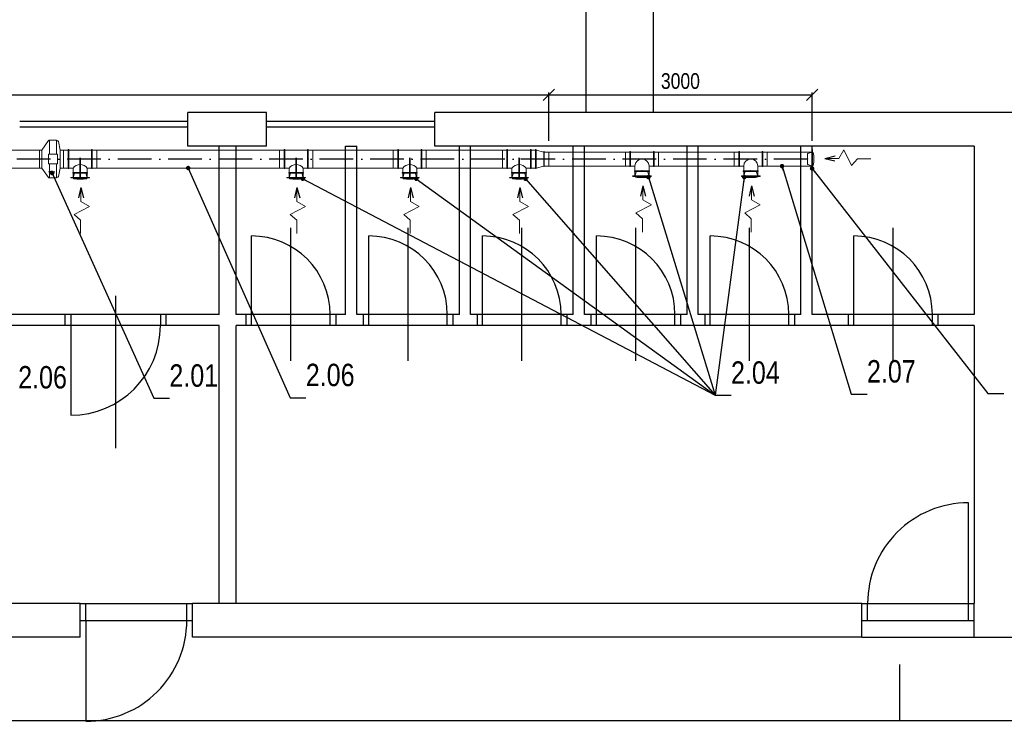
# Model space of a CAD drawing. Header units: millimetres. Extents: x 6491141 to 6692158, y 1846388 to 1929513.
# Tile 216 of 245: x 6637059 to 6645839, y 1894628 to 1900887. Entities that reach past the tile are written whole.
import ezdxf

# ---------------------------------------------------------------- set-up
doc = ezdxf.new("R2010")
doc.units = ezdxf.units.MM
doc.linetypes.add('ACAD_ISO10W100', pattern=[18, 12, -3, 0, -3])
for name, color, linetype, lineweight in [('Koty VzT', 7, 'Continuous', 15), ('VZT', 130, 'Continuous', 18), ('VzT odtah', 3, 'Continuous', 18)]:
    doc.layers.add(name, color=color, linetype=linetype, lineweight=lineweight)
for name, color, linetype in [('Osy VzT', 253, 'ACAD_ISO10W100'), ('Pozice', 6, 'Continuous'), ('Stavba', 152, 'Continuous'), ('VzT šipky', 7, 'Continuous')]:
    doc.layers.add(name, color=color, linetype=linetype)
doc.styles.add('romans', font='arial.ttf', dxfattribs={"width": 0.8, "height": 140})
doc.dimstyles.new('koty50', dxfattribs={"dimtxt": 100, "dimasz": 100, "dimexe": 20, "dimexo": 100, "dimgap": 50, "dimtad": 3, "dimdec": 0, "dimtxsty": 'romans', "dimblk": 'OBLIQUE', "dimcen": -3, "dimclrd": 7, "dimclre": 7, "dimclrt": 7, "dimadec": 0, "dimazin": 0, "dimtfac": 1, "dimtdec": 0, "dimtmove": 0, "dimatfit": 3, "dimldrblk": 'OPEN30', "dimfxl": 1, "dimarcsym": 0})
doc.dimstyles.new('pozice50', dxfattribs={"dimtxt": 200, "dimasz": 40, "dimexe": 20, "dimexo": 100, "dimgap": 100, "dimtad": 3, "dimjust": 3, "dimdec": 0, "dimtxsty": 'romans', "dimblk": 'OBLIQUE', "dimcen": -3, "dimclrd": 7, "dimclre": 7, "dimclrt": 6, "dimadec": 0, "dimazin": 0, "dimtfac": 1, "dimtdec": 0, "dimtmove": 0, "dimatfit": 3, "dimldrblk": 'DOT', "dimfxl": 1, "dimarcsym": 0})

# ---------------------------------------------------------------- blocks, each defined once
blk = doc.blocks.new('_Oblique')
at = {"color": 0, "lineweight": -2}
blk.add_line((-0.5, -0.5), (0.5, 0.5), dxfattribs=at)
blk = doc.blocks.new('*D30')
at = {"layer": 'DEFPOINTS', "color": 0, "transparency": 16777216}
for p in [(6641777, 1900217.2), (6630659.5, 1899723.8), (6641777, 1899706.3)]:
    blk.add_point(p, dxfattribs=at)
at = {"layer": 'Koty VzT', "color": 7, "lineweight": -2, "transparency": 16777216}
for p, q in [((6630659.5, 1899823.8), (6630659.5, 1900237.2)), ((6641777, 1899806.3), (6641777, 1900237.2)), ((6630659.5, 1900217.2), (6641777, 1900217.2))]:
    blk.add_line(p, q, dxfattribs=at)
at = {"layer": 'Koty VzT', "color": 7, "lineweight": -2, "transparency": 16777216, "xscale": 100, "yscale": 100, "zscale": 100, "rotation": 180}
blk.add_blockref('_Oblique', (6630659.5, 1900217.2), dxfattribs=at)
at = {"layer": 'Koty VzT', "color": 7, "lineweight": -2, "transparency": 16777216, "xscale": 100, "yscale": 100, "zscale": 100}
blk.add_blockref('_Oblique', (6641777, 1900217.2), dxfattribs=at)
at = {"layer": 'Koty VzT', "color": 7, "transparency": 16777216, "insert": (6636218.2, 1900338.7), "char_height": 140, "attachment_point": 5, "style": 'romans'}
blk.add_mtext('12000', dxfattribs=at)
blk = doc.blocks.new('_Open30')
at = {"color": 0, "linetype": 'ByBlock', "lineweight": -2}
for p, q in [((-1, 0.268), (0, 0)), ((0, 0), (-1, -0.268)), ((0, 0), (-1, 0))]:
    blk.add_line(p, q, dxfattribs=at)
blk = doc.blocks.new('*D31')
at = {"layer": 'DEFPOINTS', "color": 0, "transparency": 16777216}
for p in [(6644124.5, 1900217.2), (6641777, 1899706.3), (6644124.5, 1899706.3)]:
    blk.add_point(p, dxfattribs=at)
at = {"layer": 'Koty VzT', "color": 7, "lineweight": -2, "transparency": 16777216}
for p, q in [((6641777, 1899806.3), (6641777, 1900237.2)), ((6644124.5, 1899806.3), (6644124.5, 1900237.2)), ((6641777, 1900217.2), (6644124.5, 1900217.2))]:
    blk.add_line(p, q, dxfattribs=at)
at = {"layer": 'Koty VzT', "color": 7, "lineweight": -2, "transparency": 16777216, "xscale": 100, "yscale": 100, "zscale": 100, "rotation": 180}
blk.add_blockref('_Oblique', (6641777, 1900217.2), dxfattribs=at)
at = {"layer": 'Koty VzT', "color": 7, "lineweight": -2, "transparency": 16777216, "xscale": 100, "yscale": 100, "zscale": 100}
blk.add_blockref('_Oblique', (6644124.5, 1900217.2), dxfattribs=at)
at = {"layer": 'Koty VzT', "color": 7, "transparency": 16777216, "insert": (6642950.7, 1900338.8), "char_height": 140, "attachment_point": 5, "style": 'romans'}
blk.add_mtext('3000', dxfattribs=at)
blk = doc.blocks.new('_Dot')
at = {"color": 0, "linetype": 'ByBlock', "lineweight": -2}
blk.add_line((-0.5, 0), (-1, 0), dxfattribs=at)
at = {"color": 0, "linetype": 'ByBlock', "const_width": 0.5}
blk.add_lwpolyline([(-0.25, 0, 1), (0.25, 0, 1)], format="xyb", close=True, dxfattribs=at)

msp = doc.modelspace()

# ---------------------------------------------------------------- linework, layer by layer
msp.add_line((6644908.1, 1894633.7), (6644908.1, 1895133.7))
msp.add_lwpolyline([(6629158.1, 1916908.7), (6629158.1, 1894633.7), (6692158.1, 1894633.7), (6692158.1, 1916908.7)], close=True)
at = {"layer": 'Osy VzT', "ltscale": 25}
for p, q in [((6644084.8, 1899643.8), (6630659.5, 1899643.8)), ((6637598.7, 1899469), (6637598.7, 1899655.8)), ((6637598.7, 1899655.8), (6637598.7, 1899469)), ((6639524.8, 1899469), (6639524.8, 1899655.8)), ((6639524.8, 1899655.8), (6639524.8, 1899469)), ((6640537.6, 1899469), (6640537.6, 1899655.8)), ((6640537.6, 1899655.8), (6640537.6, 1899469)), ((6641511.5, 1899469), (6641511.5, 1899655.8)), ((6641511.5, 1899655.8), (6641511.5, 1899469))]:
    msp.add_line(p, q, dxfattribs=at)
at = {"layer": 'Stavba'}
for p, q in [((6642109.5, 1900057.8), (6642109.5, 1910677.8)), ((6642709.5, 1900057.8), (6642709.5, 1909977.8)), ((6639259.5, 1900057.8), (6638559.5, 1900057.8)), ((6638559.5, 1899757.8), (6638559.5, 1900057.8)), ((6639259.5, 1899757.8), (6639259.5, 1900057.8)), ((6646019.5, 1900057.8), (6640759.5, 1900057.8)), ((6640759.5, 1899757.8), (6640759.5, 1900057.8)), ((6638559.5, 1899977.8), (6637059.5, 1899977.8)), ((6640759.5, 1899977.8), (6639259.5, 1899977.8)), ((6638559.5, 1899927.8), (6637059.5, 1899927.8)), ((6640759.5, 1899927.8), (6639259.5, 1899927.8)), ((6639259.5, 1899757.8), (6638559.5, 1899757.8)), ((6638839.5, 1898257.8), (6638839.5, 1899757.8)), ((6638989.5, 1898257.8), (6638989.5, 1899757.8)), ((6639964.5, 1898257.8), (6639964.5, 1899757.8)), ((6639964.5, 1899757.8), (6640064.5, 1899757.8)), ((6640064.5, 1898257.8), (6640064.5, 1899757.8)), ((6645569.5, 1899757.8), (6640759.5, 1899757.8)), ((6640979.5, 1898257.8), (6640979.5, 1899757.8)), ((6641079.5, 1898257.8), (6641079.5, 1899757.8)), ((6641994.5, 1898257.8), (6641994.5, 1899757.8)), ((6642094.5, 1898257.8), (6642094.5, 1899757.8)), ((6643009.5, 1898257.8), (6643009.5, 1899757.8)), ((6643109.5, 1898257.8), (6643109.5, 1899757.8)), ((6644024.5, 1898257.8), (6644024.5, 1899757.8)), ((6644124.5, 1898257.8), (6644124.5, 1899757.8)), ((6645569.5, 1899757.8), (6645569.5, 1898257.8)), ((6639477, 1897844.6), (6639477, 1899029.4)), ((6640522, 1897844.6), (6640522, 1899029.4)), ((6641537, 1897844.6), (6641537, 1899029.4)), ((6642552, 1897844.6), (6642552, 1899029.4)), ((6643567, 1897844.6), (6643567, 1899029.4)), ((6644847, 1897844.6), (6644847, 1899029.4)), ((6639127, 1898257.8), (6639127, 1898957.8)), ((6640172, 1898257.8), (6640172, 1898957.8)), ((6641187, 1898257.8), (6641187, 1898957.8)), ((6642202, 1898257.8), (6642202, 1898957.8)), ((6643217, 1898257.8), (6643217, 1898957.8)), ((6644497, 1898257.8), (6644497, 1898957.8)), ((6637914.5, 1898422.7), (6637914.5, 1897065.8)), ((6637464.5, 1898257.8), (6636989.5, 1898257.8)), ((6637464.5, 1898157.8), (6637464.5, 1898257.8)), ((6638364.5, 1898257.8), (6637464.5, 1898257.8)), ((6637514.5, 1898257.8), (6637514.5, 1898157.8)), ((6638314.5, 1898257.8), (6638314.5, 1898157.8)), ((6638839.5, 1898257.8), (6638364.5, 1898257.8)), ((6638364.5, 1898157.8), (6638364.5, 1898257.8)), ((6639077, 1898257.8), (6638989.5, 1898257.8)), ((6639877, 1898257.8), (6639077, 1898257.8)), ((6639077, 1898257.8), (6639077, 1898157.8)), ((6639127, 1898157.8), (6639127, 1898257.8)), ((6639827, 1898157.8), (6639827, 1898257.8)), ((6639964.5, 1898257.8), (6639877, 1898257.8)), ((6639877, 1898257.8), (6639877, 1898157.8)), ((6640122, 1898257.8), (6640064.5, 1898257.8)), ((6640922, 1898257.8), (6640122, 1898257.8)), ((6640122, 1898257.8), (6640122, 1898157.8)), ((6640172, 1898157.8), (6640172, 1898257.8)), ((6640872, 1898157.8), (6640872, 1898257.8)), ((6640979.5, 1898257.8), (6640922, 1898257.8)), ((6640922, 1898257.8), (6640922, 1898157.8)), ((6641137, 1898257.8), (6641079.5, 1898257.8)), ((6641937, 1898257.8), (6641137, 1898257.8)), ((6641137, 1898257.8), (6641137, 1898157.8)), ((6641187, 1898157.8), (6641187, 1898257.8)), ((6641887, 1898157.8), (6641887, 1898257.8)), ((6641994.5, 1898257.8), (6641937, 1898257.8)), ((6641937, 1898257.8), (6641937, 1898157.8)), ((6642152, 1898257.8), (6642094.5, 1898257.8)), ((6642952, 1898257.8), (6642152, 1898257.8)), ((6642152, 1898257.8), (6642152, 1898157.8)), ((6642202, 1898157.8), (6642202, 1898257.8)), ((6642902, 1898157.8), (6642902, 1898257.8)), ((6643009.5, 1898257.8), (6642952, 1898257.8)), ((6642952, 1898257.8), (6642952, 1898157.8)), ((6643167, 1898257.8), (6643109.5, 1898257.8)), ((6643967, 1898257.8), (6643167, 1898257.8)), ((6643167, 1898257.8), (6643167, 1898157.8)), ((6643217, 1898157.8), (6643217, 1898257.8)), ((6643917, 1898157.8), (6643917, 1898257.8)), ((6644024.5, 1898257.8), (6643967, 1898257.8)), ((6643967, 1898257.8), (6643967, 1898157.8)), ((6644447, 1898257.8), (6644124.5, 1898257.8)), ((6645247, 1898257.8), (6644447, 1898257.8)), ((6644447, 1898257.8), (6644447, 1898157.8)), ((6644497, 1898157.8), (6644497, 1898257.8)), ((6645197, 1898157.8), (6645197, 1898257.8)), ((6645569.5, 1898257.8), (6645247, 1898257.8)), ((6645247, 1898257.8), (6645247, 1898157.8)), ((6637464.5, 1898157.8), (6636989.5, 1898157.8)), ((6638364.5, 1898157.8), (6637464.5, 1898157.8)), ((6637514.5, 1898157.8), (6637514.5, 1897357.8)), ((6638839.5, 1898157.8), (6638364.5, 1898157.8)), ((6638839.5, 1895677.8), (6638839.5, 1898157.8)), ((6639077, 1898157.8), (6638989.5, 1898157.8)), ((6638989.5, 1895677.8), (6638989.5, 1898157.8)), ((6639877, 1898157.8), (6639077, 1898157.8)), ((6640122, 1898157.8), (6639877, 1898157.8)), ((6640922, 1898157.8), (6640122, 1898157.8)), ((6641137, 1898157.8), (6640922, 1898157.8)), ((6641937, 1898157.8), (6641137, 1898157.8)), ((6642152, 1898157.8), (6641937, 1898157.8)), ((6642952, 1898157.8), (6642152, 1898157.8)), ((6643167, 1898157.8), (6642952, 1898157.8)), ((6643967, 1898157.8), (6643167, 1898157.8)), ((6644447, 1898157.8), (6643967, 1898157.8)), ((6645247, 1898157.8), (6644447, 1898157.8)), ((6645569.5, 1898157.8), (6645247, 1898157.8)), ((6645569.5, 1898157.8), (6645569.5, 1895677.8)), ((6645519.5, 1895677.8), (6645519.5, 1896577.8)), ((6637599.5, 1895677.8), (6636989.5, 1895677.8)), ((6637599.5, 1895677.8), (6638599.5, 1895677.8)), ((6637599.5, 1895377.8), (6637599.5, 1895677.8)), ((6637649.5, 1895527.8), (6637649.5, 1895677.8)), ((6638549.5, 1895527.8), (6638549.5, 1895677.8)), ((6644569.5, 1895677.8), (6638599.5, 1895677.8)), ((6638599.5, 1895377.8), (6638599.5, 1895677.8)), ((6644569.5, 1895377.8), (6644569.5, 1895677.8)), ((6644569.5, 1895677.8), (6645569.5, 1895677.8)), ((6644619.5, 1895527.8), (6644619.5, 1895677.8)), ((6645519.5, 1895527.8), (6645519.5, 1895677.8)), ((6645569.5, 1895377.8), (6645569.5, 1895677.8)), ((6637599.5, 1895527.8), (6638599.5, 1895527.8)), ((6637649.5, 1895527.8), (6637649.5, 1894627.8)), ((6644569.5, 1895527.8), (6645569.5, 1895527.8)), ((6637599.5, 1895377.8), (6630659.5, 1895377.8)), ((6644569.5, 1895377.8), (6638599.5, 1895377.8)), ((6644569.5, 1895377.8), (6645569.5, 1895377.8)), ((6645569.5, 1895377.8), (6647319.5, 1895377.8))]:
    msp.add_line(p, q, dxfattribs=at)
for centre, radius, start, end in [((6639127, 1898257.8), 700, 0, 90), ((6640172, 1898257.8), 700, 0, 90), ((6641187, 1898257.8), 700, 0, 90), ((6642202, 1898257.8), 700, 0, 90), ((6643217, 1898257.8), 700, 0, 90), ((6644497, 1898257.8), 700, 0, 90), ((6637514.5, 1898157.8), 800, 270, 0), ((6645519.5, 1895677.8), 900, 89.99962, 180.00091), ((6637649.5, 1895527.8), 900, 269.99962, 0.00091)]:
    msp.add_arc(centre, radius, start, end, dxfattribs=at)
at = {"layer": 'VZT', "color": 7, "lineweight": 9}
for p, q in [((6637326.6, 1899810.8), (6637326.6, 1899687.3)), ((6637387.5, 1899810.8), (6637387.5, 1899687.3)), ((6644124.5, 1899706.3), (6644086.6, 1899693.3)), ((6644129.4, 1899700.2), (6644134.3, 1899702.1)), ((6644129.4, 1899700.2), (6644129.4, 1899643.8)), ((6637317, 1899600.3), (6637317, 1899687.3)), ((6637397, 1899687.3), (6637397, 1899600.3)), ((6644084.8, 1899690.3), (6644084.8, 1899643.8)), ((6644084.8, 1899597.4), (6644084.8, 1899643.8)), ((6644129.4, 1899587.4), (6644129.4, 1899643.8)), ((6637397, 1899600.3), (6637317, 1899600.3)), ((6637317, 1899528.5), (6637349.2, 1899538.4)), ((6637373.9, 1899528.5), (6637317, 1899528.5)), ((6637317, 1899528.5), (6637349.2, 1899518.6)), ((6637326.6, 1899476.8), (6637326.6, 1899600.3)), ((6637387.5, 1899476.8), (6637387.5, 1899600.3)), ((6642545.6, 1899493.4), (6642558.6, 1899531.3)), ((6642561.6, 1899533.2), (6642608.1, 1899533.2)), ((6642654.5, 1899533.2), (6642608.1, 1899533.2)), ((6642670.6, 1899493.4), (6642657.5, 1899531.3)), ((6643515.4, 1899493.4), (6643528.5, 1899531.3)), ((6643531.5, 1899533.2), (6643577.9, 1899533.2)), ((6643624.4, 1899533.2), (6643577.9, 1899533.2)), ((6643640.5, 1899493.4), (6643627.4, 1899531.3)), ((6644124.5, 1899581.3), (6644086.6, 1899594.4)), ((6644129.4, 1899587.4), (6644134.3, 1899585.5)), ((6637536.2, 1899478.9), (6637549.2, 1899516.8)), ((6637542.3, 1899474), (6637540.4, 1899469.1)), ((6637542.3, 1899474), (6637598.7, 1899474)), ((6637552.2, 1899518.7), (6637598.7, 1899518.7)), ((6637645.1, 1899518.7), (6637598.7, 1899518.7)), ((6637655.1, 1899474), (6637598.7, 1899474)), ((6637661.2, 1899478.9), (6637648.1, 1899516.8)), ((6637655.1, 1899474), (6637657, 1899469.1)), ((6639462.3, 1899478.9), (6639475.3, 1899516.8)), ((6639468.4, 1899474), (6639466.5, 1899469.1)), ((6639468.4, 1899474), (6639524.8, 1899474)), ((6639478.3, 1899518.7), (6639524.8, 1899518.7)), ((6639571.2, 1899518.7), (6639524.8, 1899518.7)), ((6639581.2, 1899474), (6639524.8, 1899474)), ((6639587.3, 1899478.9), (6639574.2, 1899516.8)), ((6639581.2, 1899474), (6639583.1, 1899469.1)), ((6640475.1, 1899478.9), (6640488.2, 1899516.8)), ((6640481.2, 1899474), (6640479.3, 1899469.1)), ((6640481.2, 1899474), (6640537.6, 1899474)), ((6640491.2, 1899518.7), (6640537.6, 1899518.7)), ((6640584.1, 1899518.7), (6640537.6, 1899518.7)), ((6640594, 1899474), (6640537.6, 1899474)), ((6640600.2, 1899478.9), (6640587.1, 1899516.8)), ((6640594, 1899474), (6640595.9, 1899469.1)), ((6641449, 1899478.9), (6641462.1, 1899516.8)), ((6641455.1, 1899474), (6641453.2, 1899469.1)), ((6641455.1, 1899474), (6641511.5, 1899474)), ((6641465.1, 1899518.7), (6641511.5, 1899518.7)), ((6641558, 1899518.7), (6641511.5, 1899518.7)), ((6641567.9, 1899474), (6641511.5, 1899474)), ((6641574, 1899478.9), (6641561, 1899516.8)), ((6641567.9, 1899474), (6641569.8, 1899469.1)), ((6642551.7, 1899488.5), (6642549.8, 1899483.6)), ((6642551.7, 1899488.5), (6642608.1, 1899488.5)), ((6642664.5, 1899488.5), (6642608.1, 1899488.5)), ((6642664.5, 1899488.5), (6642666.4, 1899483.6)), ((6643521.5, 1899488.5), (6643519.6, 1899483.6)), ((6643521.5, 1899488.5), (6643577.9, 1899488.5)), ((6643634.3, 1899488.5), (6643577.9, 1899488.5)), ((6643634.3, 1899488.5), (6643636.2, 1899483.6))]:
    msp.add_line(p, q, dxfattribs=at)
at = {"layer": 'VZT', "color": 3}
for p, q in [((6642500.6, 1899710.3), (6642500.6, 1899577.3)), ((6642500.6, 1899581.2), (6642500.6, 1899706.4)), ((6642506.1, 1899710.3), (6642506.1, 1899577.3)), ((6642710, 1899710.3), (6642710, 1899577.3)), ((6642715.6, 1899710.3), (6642715.6, 1899577.3)), ((6642755.6, 1899706.4), (6642755.6, 1899581.2)), ((6643470.4, 1899710.3), (6643470.4, 1899577.3)), ((6643470.4, 1899581.2), (6643470.4, 1899706.4)), ((6643476, 1899710.3), (6643476, 1899577.3)), ((6643679.9, 1899710.3), (6643679.9, 1899577.3)), ((6643685.4, 1899710.3), (6643685.4, 1899577.3)), ((6643725.4, 1899706.4), (6643725.4, 1899581.2)), ((6644124.5, 1899643.8), (6644124.5, 1899728)), ((6644128.7, 1899643.8), (6644128.7, 1899723.5)), ((6644124.5, 1899643.8), (6644124.5, 1899559.6)), ((6644128.7, 1899643.8), (6644128.7, 1899564.1)), ((6642541.6, 1899539), (6642674.6, 1899539)), ((6642541.6, 1899533.4), (6642674.6, 1899533.4)), ((6643511.4, 1899539), (6643644.4, 1899539)), ((6643511.4, 1899533.4), (6643644.4, 1899533.4)), ((6637598.7, 1899478.9), (6637514.5, 1899478.9)), ((6637598.7, 1899474.8), (6637519, 1899474.8)), ((6637598.7, 1899478.9), (6637682.8, 1899478.9)), ((6637598.7, 1899474.8), (6637678.4, 1899474.8)), ((6639524.8, 1899478.9), (6639440.6, 1899478.9)), ((6639524.8, 1899474.8), (6639445.1, 1899474.8)), ((6639524.8, 1899478.9), (6639608.9, 1899478.9)), ((6639524.8, 1899474.8), (6639604.5, 1899474.8)), ((6640537.6, 1899478.9), (6640453.5, 1899478.9)), ((6640537.6, 1899474.8), (6640457.9, 1899474.8)), ((6640537.6, 1899478.9), (6640621.8, 1899478.9)), ((6640537.6, 1899474.8), (6640617.3, 1899474.8)), ((6641511.5, 1899478.9), (6641427.3, 1899478.9)), ((6641511.5, 1899474.8), (6641431.8, 1899474.8)), ((6641511.5, 1899478.9), (6641595.7, 1899478.9)), ((6641511.5, 1899474.8), (6641591.2, 1899474.8)), ((6642608.1, 1899493.4), (6642523.9, 1899493.4)), ((6642608.1, 1899489.3), (6642528.4, 1899489.3)), ((6642608.1, 1899493.4), (6642692.2, 1899493.4)), ((6642608.1, 1899489.3), (6642687.8, 1899489.3)), ((6643577.9, 1899493.4), (6643493.8, 1899493.4)), ((6643577.9, 1899489.3), (6643498.2, 1899489.3)), ((6643577.9, 1899493.4), (6643662.1, 1899493.4)), ((6643577.9, 1899489.3), (6643657.6, 1899489.3))]:
    msp.add_line(p, q, dxfattribs=at)
for points in [[(6642506.1, 1899710.3), (6642500.6, 1899710.3)], [(6642500.6, 1899581.3), (6642500.6, 1899706.3)], [(6642506.1, 1899706.3), (6642710, 1899706.3)], [(6642710, 1899710.3), (6642715.6, 1899710.3)], [(6642715.6, 1899706.3), (6642755.6, 1899706.3)], [(6642755.6, 1899706.3), (6642755.6, 1899581.3)], [(6643476, 1899710.3), (6643470.4, 1899710.3)], [(6643470.4, 1899581.3), (6643470.4, 1899706.3)], [(6643476, 1899706.3), (6643679.9, 1899706.3)], [(6643679.9, 1899710.3), (6643685.4, 1899710.3)], [(6643685.4, 1899706.3), (6643725.4, 1899706.3)], [(6643725.4, 1899706.3), (6643725.4, 1899581.3)], [(6644124.5, 1899706.3), (6644124.5, 1899581.3)], [(6642500.6, 1899581.3), (6642460.6, 1899581.3)], [(6642506.1, 1899577.3), (6642500.6, 1899577.3)], [(6642506.1, 1899581.3), (6642545.6, 1899581.3)], [(6642541.6, 1899539), (6642541.6, 1899533.4)], [(6642545.6, 1899539), (6642545.6, 1899581.3)], [(6642545.6, 1899533.4), (6642545.6, 1899493.4)], [(6642670.6, 1899539), (6642670.6, 1899581.3)], [(6642710, 1899581.3), (6642670.6, 1899581.3)], [(6642670.6, 1899533.4), (6642670.6, 1899493.4)], [(6642674.6, 1899539), (6642674.6, 1899533.4)], [(6642710, 1899577.3), (6642715.6, 1899577.3)], [(6642715.6, 1899581.3), (6642755.6, 1899581.3)], [(6643470.4, 1899581.3), (6643430.4, 1899581.3)], [(6643476, 1899577.3), (6643470.4, 1899577.3)], [(6643476, 1899581.3), (6643515.4, 1899581.3)], [(6643511.4, 1899539), (6643511.4, 1899533.4)], [(6643515.4, 1899539), (6643515.4, 1899581.3)], [(6643515.4, 1899533.4), (6643515.4, 1899493.4)], [(6643640.4, 1899539), (6643640.4, 1899581.3)], [(6643679.9, 1899581.3), (6643640.4, 1899581.3)], [(6643640.4, 1899533.4), (6643640.4, 1899493.4)], [(6643644.4, 1899539), (6643644.4, 1899533.4)], [(6643679.9, 1899577.3), (6643685.4, 1899577.3)], [(6643685.4, 1899581.3), (6643725.4, 1899581.3)], [(6637661.2, 1899478.9), (6637536.2, 1899478.9)], [(6639587.3, 1899478.9), (6639462.3, 1899478.9)], [(6640600.1, 1899478.9), (6640475.1, 1899478.9)], [(6641574, 1899478.9), (6641449, 1899478.9)], [(6642670.6, 1899493.4), (6642545.6, 1899493.4)], [(6643640.4, 1899493.4), (6643515.4, 1899493.4)]]:
    msp.add_lwpolyline(points, dxfattribs=at)
at = {"layer": 'VZT', "color": 7, "lineweight": 9, "flags": 128}
msp.add_lwpolyline([(6637397, 1899687.3), (6637317, 1899687.3)], dxfattribs=at)
at = {"layer": 'VZT', "color": 3}
for centre, radius, start, end in [((6644123.7, 1899723), 5, 6.19541, 80.74514), ((6642608.1, 1899581.3), 62.5, 0, 180), ((6643577.9, 1899581.3), 62.5, 0, 180), ((6644123.7, 1899564.6), 5, 279.25486, 353.80459), ((6637519.5, 1899479.7), 5, 189.25486, 263.80459), ((6637677.8, 1899479.7), 5, 276.19541, 350.74514), ((6639445.6, 1899479.7), 5, 189.25486, 263.80459), ((6639603.9, 1899479.7), 5, 276.19541, 350.74514), ((6640458.5, 1899479.7), 5, 189.25486, 263.80459), ((6640616.8, 1899479.7), 5, 276.19541, 350.74514), ((6641432.3, 1899479.7), 5, 189.25486, 263.80459), ((6641590.7, 1899479.7), 5, 276.19541, 350.74514), ((6642528.9, 1899494.2), 5, 189.25486, 263.80459), ((6642687.2, 1899494.2), 5, 276.19541, 350.74514), ((6643498.8, 1899494.2), 5, 189.25486, 263.80459), ((6643657.1, 1899494.2), 5, 276.19541, 350.74514)]:
    msp.add_arc(centre, radius, start, end, dxfattribs=at)
at = {"layer": 'VZT', "color": 7, "lineweight": 9}
for centre, radius, start, end in [((6644134.6, 1899701.4), 0.833, 18.79215, 111.56443), ((6643776.5, 1899644), 363.5, 359.97651, 9.12642), ((6644088.1, 1899690.3), 3.33, 115.66536, 180), ((6643776.5, 1899643.7), 363.5, 350.87358, 0.02349), ((6642561.6, 1899529.8), 3.33, 90, 154.33464), ((6642654.5, 1899529.8), 3.33, 25.66536, 90), ((6643531.5, 1899529.8), 3.33, 90, 154.33464), ((6643624.4, 1899529.8), 3.33, 25.66536, 90), ((6644088.1, 1899597.4), 3.33, 180, 244.33464), ((6644134.6, 1899586.3), 0.833, 248.43557, 341.20785), ((6637541.1, 1899468.8), 0.833, 158.43557, 251.20785), ((6637598.5, 1899827), 363.5, 260.87358, 270.02349), ((6637552.2, 1899515.3), 3.33, 90, 154.33464), ((6637598.8, 1899827), 363.5, 269.97651, 279.12642), ((6637645.1, 1899515.3), 3.33, 25.66536, 90), ((6637656.2, 1899468.8), 0.833, 288.79215, 21.56443), ((6639467.2, 1899468.8), 0.833, 158.43557, 251.20785), ((6639524.6, 1899827), 363.5, 260.87358, 270.02349), ((6639478.3, 1899515.3), 3.33, 90, 154.33464), ((6639524.9, 1899827), 363.5, 269.97651, 279.12642), ((6639571.2, 1899515.3), 3.33, 25.66536, 90), ((6639582.3, 1899468.8), 0.833, 288.79215, 21.56443), ((6640480.1, 1899468.8), 0.833, 158.43557, 251.20785), ((6640537.5, 1899827), 363.5, 260.87358, 270.02349), ((6640491.2, 1899515.3), 3.33, 90, 154.33464), ((6640537.8, 1899827), 363.5, 269.97651, 279.12642), ((6640584.1, 1899515.3), 3.33, 25.66536, 90), ((6640595.2, 1899468.8), 0.833, 288.79215, 21.56443), ((6641454, 1899468.8), 0.833, 158.43557, 251.20785), ((6641511.4, 1899827), 363.5, 260.87358, 270.02349), ((6641465.1, 1899515.3), 3.33, 90, 154.33464), ((6641511.7, 1899827), 363.5, 269.97651, 279.12642), ((6641558, 1899515.3), 3.33, 25.66536, 90), ((6641569, 1899468.8), 0.833, 288.79215, 21.56443), ((6642550.5, 1899483.3), 0.833, 158.43557, 251.20785), ((6642607.9, 1899841.5), 363.5, 260.87358, 270.02349), ((6642608.2, 1899841.5), 363.5, 269.97651, 279.12642), ((6642665.6, 1899483.3), 0.833, 288.79215, 21.56443), ((6643520.4, 1899483.3), 0.833, 158.43557, 251.20785), ((6643577.8, 1899841.5), 363.5, 260.87358, 270.02349), ((6643578.1, 1899841.5), 363.5, 269.97651, 279.12642), ((6643635.5, 1899483.3), 0.833, 288.79215, 21.56443)]:
    msp.add_arc(centre, radius, start, end, dxfattribs=at)
at = {"layer": 'VZT', "color": 3}
for p in [(6642499, 1899643.8), (6642499, 1899643.8), (6642506.9, 1899643.8), (6642581.8, 1899643.8), (6642715.6, 1899643.8), (6643468.9, 1899643.8), (6643468.9, 1899643.8), (6643476.8, 1899643.8), (6643551.6, 1899643.8), (6643685.4, 1899643.8), (6642608.1, 1899541.3), (6642608.1, 1899533.4), (6642608.1, 1899533.4), (6643577.9, 1899541.3), (6643577.9, 1899533.4), (6643577.9, 1899533.4)]:
    msp.add_point(p, dxfattribs=at)
at = {"layer": 'VzT odtah'}
for p, q in [((6637315.2, 1899808.6), (6637256.2, 1899723.8)), ((6637387.5, 1899807.4), (6637390.5, 1899807.4)), ((6637421.2, 1899723.8), (6637405.4, 1899799.2)), ((6637236.2, 1899723.8), (6630659.5, 1899723.8)), ((6637491.2, 1899727.8), (6637491.2, 1899559.8)), ((6637496.7, 1899727.8), (6637496.7, 1899559.8)), ((6637700.6, 1899727.8), (6637700.6, 1899559.8)), ((6637706.2, 1899727.8), (6637706.2, 1899559.8)), ((6639377.3, 1899723.8), (6637746.2, 1899723.8)), ((6639417.3, 1899727.8), (6639417.3, 1899559.8)), ((6639422.8, 1899727.8), (6639422.8, 1899559.8)), ((6639626.7, 1899727.8), (6639626.7, 1899559.8)), ((6639632.3, 1899727.8), (6639632.3, 1899559.8)), ((6640390.1, 1899723.8), (6639672.3, 1899723.8)), ((6640430.1, 1899727.8), (6640430.1, 1899559.8)), ((6640435.6, 1899727.8), (6640435.6, 1899559.8)), ((6640639.6, 1899727.8), (6640639.6, 1899559.8)), ((6640645.1, 1899727.8), (6640645.1, 1899559.8)), ((6641364, 1899723.8), (6640685.1, 1899723.8)), ((6641404, 1899727.8), (6641404, 1899559.8)), ((6641409.5, 1899727.8), (6641409.5, 1899559.8)), ((6641613.4, 1899727.8), (6641613.4, 1899559.8)), ((6641619, 1899727.8), (6641619, 1899559.8)), ((6641777, 1899706.3), (6642470.7, 1899706.3)), ((6642460.6, 1899706.3), (6642500.6, 1899706.4)), ((6642460.6, 1899581.3), (6642460.6, 1899706.3)), ((6643430.4, 1899706.3), (6642755.6, 1899706.3)), ((6643430.4, 1899706.3), (6643470.4, 1899706.4)), ((6643430.4, 1899581.3), (6643430.4, 1899706.3)), ((6643725.4, 1899706.4), (6644124.5, 1899706.3)), ((6644124.5, 1899581.3), (6644124.5, 1899706.3)), ((6644124.5, 1899581.3), (6644124.5, 1899706.3)), ((6630659.5, 1899563.8), (6637236.2, 1899563.8)), ((6637315.2, 1899479.1), (6637256.2, 1899563.8)), ((6637421.2, 1899563.8), (6637405.4, 1899488.5)), ((6637665.2, 1899524.5), (6637532.2, 1899524.5)), ((6637746.2, 1899563.8), (6639377.3, 1899563.8)), ((6639591.3, 1899524.5), (6639458.3, 1899524.5)), ((6639672.3, 1899563.8), (6640390.1, 1899563.8)), ((6640604.1, 1899524.5), (6640471.1, 1899524.5)), ((6640685.1, 1899563.8), (6641364, 1899563.8)), ((6641578, 1899524.5), (6641445, 1899524.5)), ((6641777, 1899581.3), (6642460.6, 1899581.3)), ((6642755.6, 1899581.2), (6643430.4, 1899581.3)), ((6643721.8, 1899580.5), (6644124.5, 1899580.5)), ((6637387.5, 1899480.2), (6637390.5, 1899480.2)), ((6637665.2, 1899518.9), (6637532.2, 1899518.9)), ((6637536.2, 1899478.9), (6637661.2, 1899478.9)), ((6637536.2, 1899478.9), (6637661.2, 1899478.9)), ((6639591.3, 1899518.9), (6639458.3, 1899518.9)), ((6639462.3, 1899478.9), (6639587.3, 1899478.9)), ((6639462.3, 1899478.9), (6639587.3, 1899478.9)), ((6640604.1, 1899518.9), (6640471.1, 1899518.9)), ((6640475.1, 1899478.9), (6640600.1, 1899478.9)), ((6640475.1, 1899478.9), (6640600.1, 1899478.9)), ((6641578, 1899518.9), (6641445, 1899518.9)), ((6641449, 1899478.9), (6641574, 1899478.9)), ((6641449, 1899478.9), (6641574, 1899478.9)), ((6642545.6, 1899493.4), (6642670.6, 1899493.4)), ((6642545.6, 1899493.4), (6642670.6, 1899493.4)), ((6643515.4, 1899493.4), (6643640.4, 1899493.4)), ((6643515.4, 1899493.4), (6643640.4, 1899493.4))]:
    msp.add_line(p, q, dxfattribs=at)
at = {"layer": 'VzT odtah', "flags": 128}
for points in [[(6637326.6, 1899810.8), (6637321.5, 1899810.8)], [(6637387.5, 1899810.8), (6637326.6, 1899810.8)], [(6637256.2, 1899563.8), (6637236.2, 1899563.8), (6637236.2, 1899723.8), (6637256.2, 1899723.8), (6637256.2, 1899563.8)], [(6637451.2, 1899563.8), (6637421.2, 1899563.8), (6637421.2, 1899723.8), (6637451.2, 1899723.8), (6637451.2, 1899563.8)], [(6637451.2, 1899723.8), (6637451.2, 1899563.8)], [(6637491.2, 1899723.8), (6637451.2, 1899723.8)], [(6637496.7, 1899727.8), (6637491.2, 1899727.8)], [(6637700.6, 1899723.8), (6637496.7, 1899723.8)], [(6637700.6, 1899727.8), (6637706.2, 1899727.8)], [(6637706.2, 1899723.8), (6637746.2, 1899723.8)], [(6637746.2, 1899723.8), (6637746.2, 1899563.8)], [(6639377.3, 1899723.8), (6639377.3, 1899563.8)], [(6639417.3, 1899723.8), (6639377.3, 1899723.8)], [(6639422.8, 1899727.8), (6639417.3, 1899727.8)], [(6639626.7, 1899723.8), (6639422.8, 1899723.8)], [(6639626.7, 1899727.8), (6639632.3, 1899727.8)], [(6639632.3, 1899723.8), (6639672.3, 1899723.8)], [(6639672.3, 1899723.8), (6639672.3, 1899563.8)], [(6640390.1, 1899723.8), (6640390.1, 1899563.8)], [(6640430.1, 1899723.8), (6640390.1, 1899723.8)], [(6640435.6, 1899727.8), (6640430.1, 1899727.8)], [(6640639.6, 1899723.8), (6640435.6, 1899723.8)], [(6640639.6, 1899727.8), (6640645.1, 1899727.8)], [(6640645.1, 1899723.8), (6640685.1, 1899723.8)], [(6640685.1, 1899723.8), (6640685.1, 1899563.8)], [(6641364, 1899723.8), (6641364, 1899563.8)], [(6641404, 1899723.8), (6641364, 1899723.8)], [(6641409.5, 1899727.8), (6641404, 1899727.8)], [(6641613.4, 1899723.8), (6641409.5, 1899723.8)], [(6641613.4, 1899727.8), (6641619, 1899727.8)], [(6641659, 1899723.8), (6641619, 1899723.8), (6641619, 1899563.8), (6641659, 1899563.8)], [(6641619, 1899723.8), (6641659, 1899723.8)], [(6641664, 1899727.8), (6641659, 1899727.8), (6641659, 1899559.8), (6641664, 1899559.8)], [(6641659, 1899723.8), (6641659, 1899563.8)], [(6641664, 1899727.8), (6641664, 1899559.8)], [(6641664, 1899723.8), (6641732, 1899706.3)], [(6641732, 1899710.3), (6641732, 1899577.3)], [(6641732, 1899710.3), (6641737, 1899710.3), (6641737, 1899577.3), (6641732, 1899577.3)], [(6641737, 1899706.3), (6641777, 1899706.3), (6641777, 1899581.3), (6641737, 1899581.3)], [(6644124.5, 1899706.3), (6644124.5, 1899581.3)], [(6637491.2, 1899563.8), (6637451.2, 1899563.8)], [(6637496.7, 1899559.8), (6637491.2, 1899559.8)], [(6637496.7, 1899563.8), (6637536.2, 1899563.8)], [(6637532.2, 1899524.5), (6637532.2, 1899518.9)], [(6637536.2, 1899524.5), (6637536.2, 1899563.8)], [(6637661.2, 1899524.5), (6637661.2, 1899563.8)], [(6637700.6, 1899563.8), (6637661.2, 1899563.8)], [(6637665.2, 1899524.5), (6637665.2, 1899518.9)], [(6637700.6, 1899559.8), (6637706.2, 1899559.8)], [(6637706.2, 1899563.8), (6637746.2, 1899563.8)], [(6639417.3, 1899563.8), (6639377.3, 1899563.8)], [(6639422.8, 1899559.8), (6639417.3, 1899559.8)], [(6639422.8, 1899563.8), (6639462.3, 1899563.8)], [(6639458.3, 1899524.5), (6639458.3, 1899518.9)], [(6639462.3, 1899524.5), (6639462.3, 1899563.8)], [(6639587.3, 1899524.5), (6639587.3, 1899563.8)], [(6639626.7, 1899563.8), (6639587.3, 1899563.8)], [(6639591.3, 1899524.5), (6639591.3, 1899518.9)], [(6639626.7, 1899559.8), (6639632.3, 1899559.8)], [(6639632.3, 1899563.8), (6639672.3, 1899563.8)], [(6640430.1, 1899563.8), (6640390.1, 1899563.8)], [(6640435.6, 1899559.8), (6640430.1, 1899559.8)], [(6640435.6, 1899563.8), (6640475.1, 1899563.8)], [(6640471.1, 1899524.5), (6640471.1, 1899518.9)], [(6640475.1, 1899524.5), (6640475.1, 1899563.8)], [(6640600.1, 1899524.5), (6640600.1, 1899563.8)], [(6640639.6, 1899563.8), (6640600.1, 1899563.8)], [(6640604.1, 1899524.5), (6640604.1, 1899518.9)], [(6640639.6, 1899559.8), (6640645.1, 1899559.8)], [(6640645.1, 1899563.8), (6640685.1, 1899563.8)], [(6641404, 1899563.8), (6641364, 1899563.8)], [(6641409.5, 1899559.8), (6641404, 1899559.8)], [(6641409.5, 1899563.8), (6641449, 1899563.8)], [(6641445, 1899524.5), (6641445, 1899518.9)], [(6641449, 1899524.5), (6641449, 1899563.8)], [(6641574, 1899524.5), (6641574, 1899563.8)], [(6641613.4, 1899563.8), (6641574, 1899563.8)], [(6641578, 1899524.5), (6641578, 1899518.9)], [(6641613.4, 1899559.8), (6641619, 1899559.8)], [(6641619, 1899563.8), (6641659, 1899563.8)], [(6641664, 1899563.8), (6641732, 1899581.3)], [(6637326.6, 1899476.8), (6637321.5, 1899476.8)], [(6637387.5, 1899476.8), (6637326.6, 1899476.8)], [(6637536.2, 1899518.9), (6637536.2, 1899478.9)], [(6637661.2, 1899478.9), (6637536.2, 1899478.9)], [(6637661.2, 1899518.9), (6637661.2, 1899478.9)], [(6639462.3, 1899518.9), (6639462.3, 1899478.9)], [(6639587.3, 1899478.9), (6639462.3, 1899478.9)], [(6639587.3, 1899518.9), (6639587.3, 1899478.9)], [(6640475.1, 1899518.9), (6640475.1, 1899478.9)], [(6640600.1, 1899478.9), (6640475.1, 1899478.9)], [(6640600.1, 1899518.9), (6640600.1, 1899478.9)], [(6641449, 1899518.9), (6641449, 1899478.9)], [(6641574, 1899478.9), (6641449, 1899478.9)], [(6641574, 1899518.9), (6641574, 1899478.9)]]:
    msp.add_lwpolyline(points, dxfattribs=at)
at = {"layer": 'VzT odtah'}
for centre, radius, start, end in [((6637321.5, 1899800.8), 10, 90.02327, 129.25045), ((6637391, 1899790.9), 16.6, 30.05008, 91.69688), ((6637598.7, 1899513.9), 80, 38.62483, 141.37517), ((6639524.8, 1899513.9), 80, 38.62483, 141.37517), ((6640537.6, 1899513.9), 80, 38.62483, 141.37517), ((6641511.5, 1899513.9), 80, 38.62483, 141.37517), ((6637321.5, 1899486.8), 10, 230.74955, 269.97673), ((6637391, 1899496.8), 16.6, 268.30312, 329.94992)]:
    msp.add_arc(centre, radius, start, end, dxfattribs=at)
for p in [(6637491.2, 1899643.8), (6637615, 1899643.8), (6637699.8, 1899643.8), (6637707.7, 1899643.8), (6637707.7, 1899643.8), (6639417.3, 1899643.8), (6639541.1, 1899643.8), (6639625.9, 1899643.8), (6639633.8, 1899643.8), (6639633.8, 1899643.8), (6640430.1, 1899643.8), (6640553.9, 1899643.8), (6640638.8, 1899643.8), (6640646.6, 1899643.8), (6640646.6, 1899643.8), (6641404, 1899643.8), (6641527.8, 1899643.8), (6641612.7, 1899643.8), (6641620.5, 1899643.8), (6641620.5, 1899643.8), (6644076.6, 1899643.8), (6644084.5, 1899643.8), (6644084.5, 1899643.8), (6637598.7, 1899526.8), (6639524.8, 1899526.8), (6640537.6, 1899526.8), (6641511.5, 1899526.8), (6637598.7, 1899518.9), (6637598.7, 1899518.9), (6639524.8, 1899518.9), (6639524.8, 1899518.9), (6640537.6, 1899518.9), (6640537.6, 1899518.9), (6641511.5, 1899518.9), (6641511.5, 1899518.9)]:
    msp.add_point(p, dxfattribs=at)
at = {"layer": 'VzT šipky', "color": 3}
for p, q in [((6644124.5, 1899581.3), (6644124.5, 1899706.3)), ((6637536.2, 1899478.9), (6637661.2, 1899478.9)), ((6639462.3, 1899478.9), (6639587.3, 1899478.9)), ((6640475.1, 1899478.9), (6640600.1, 1899478.9)), ((6641449, 1899478.9), (6641574, 1899478.9)), ((6642545.6, 1899493.4), (6642670.6, 1899493.4)), ((6643515.4, 1899493.4), (6643640.4, 1899493.4))]:
    msp.add_line(p, q, dxfattribs=at)
at = {"layer": 'VzT šipky', "color": 7, "lineweight": 0}
for p, q in [((6644362.3, 1899648.3), (6644407.6, 1899725.7)), ((6644407.6, 1899725.7), (6644477.3, 1899587.2)), ((6644238, 1899648.3), (6644328.6, 1899648.3)), ((6644328.6, 1899648.3), (6644362.3, 1899648.3)), ((6644477.3, 1899587.2), (6644530.3, 1899645.9)), ((6644530.3, 1899645.9), (6644649.3, 1899645.9)), ((6644649.3, 1899645.9), (6644618.7, 1899645.9)), ((6637605.6, 1899389.4), (6637605.6, 1899298.8)), ((6639531.7, 1899389.4), (6639531.7, 1899298.8)), ((6640544.5, 1899389.4), (6640544.5, 1899298.8)), ((6641518.4, 1899389.4), (6641518.4, 1899298.8)), ((6642615, 1899403.9), (6642615, 1899313.3)), ((6643584.8, 1899403.9), (6643584.8, 1899313.3)), ((6637605.6, 1899298.8), (6637605.6, 1899265.1)), ((6637605.6, 1899265.1), (6637682.9, 1899219.8)), ((6639531.7, 1899298.8), (6639531.7, 1899265.1)), ((6639531.7, 1899265.1), (6639609, 1899219.8)), ((6640544.5, 1899298.8), (6640544.5, 1899265.1)), ((6640544.5, 1899265.1), (6640621.9, 1899219.8)), ((6641518.4, 1899298.8), (6641518.4, 1899265.1)), ((6641518.4, 1899265.1), (6641595.7, 1899219.8)), ((6642615, 1899313.3), (6642615, 1899279.6)), ((6642615, 1899279.6), (6642692.3, 1899234.3)), ((6643584.8, 1899313.3), (6643584.8, 1899279.6)), ((6643584.8, 1899279.6), (6643662.2, 1899234.3)), ((6637682.9, 1899219.8), (6637544.5, 1899150.1)), ((6639609, 1899219.8), (6639470.6, 1899150.1)), ((6640621.9, 1899219.8), (6640483.4, 1899150.1)), ((6641595.7, 1899219.8), (6641457.3, 1899150.1)), ((6642692.3, 1899234.3), (6642553.9, 1899164.6)), ((6643662.2, 1899234.3), (6643523.8, 1899164.6)), ((6637544.5, 1899150.1), (6637603.1, 1899097.1)), ((6637603.1, 1899097.1), (6637603.1, 1898978.1)), ((6639470.6, 1899150.1), (6639529.2, 1899097.1)), ((6639529.2, 1899097.1), (6639529.2, 1898978.1)), ((6640483.4, 1899150.1), (6640542.1, 1899097.1)), ((6640542.1, 1899097.1), (6640542.1, 1898978.1)), ((6641457.3, 1899150.1), (6641516, 1899097.1)), ((6641516, 1899097.1), (6641516, 1898978.1)), ((6642553.9, 1899164.6), (6642612.5, 1899111.6)), ((6642612.5, 1899111.6), (6642612.5, 1898992.6)), ((6643523.8, 1899164.6), (6643582.4, 1899111.6)), ((6643582.4, 1899111.6), (6643582.4, 1898992.6)), ((6637603.1, 1898978.1), (6637603.1, 1899008.7)), ((6639529.2, 1898978.1), (6639529.2, 1899008.7)), ((6640542.1, 1898978.1), (6640542.1, 1899008.7)), ((6641516, 1898978.1), (6641516, 1899008.7)), ((6642612.5, 1898992.6), (6642612.5, 1899023.2)), ((6643582.4, 1898992.6), (6643582.4, 1899023.2))]:
    msp.add_line(p, q, dxfattribs=at)
at = {"layer": 'VzT šipky', "color": 7, "lineweight": 25}
for p, q in [((6644238, 1899648.3), (6644329.6, 1899672.5)), ((6644238, 1899648.3), (6644328.2, 1899627.2)), ((6637605.6, 1899389.4), (6637584.5, 1899299.2)), ((6637605.6, 1899389.4), (6637629.8, 1899297.8)), ((6639531.7, 1899389.4), (6639510.6, 1899299.2)), ((6639531.7, 1899389.4), (6639555.9, 1899297.8)), ((6640544.5, 1899389.4), (6640523.4, 1899299.2)), ((6640544.5, 1899389.4), (6640568.7, 1899297.8)), ((6641518.4, 1899389.4), (6641497.3, 1899299.2)), ((6641518.4, 1899389.4), (6641542.6, 1899297.8)), ((6642615, 1899403.9), (6642593.9, 1899313.7)), ((6642615, 1899403.9), (6642639.2, 1899312.3)), ((6643584.8, 1899403.9), (6643563.7, 1899313.7)), ((6643584.8, 1899403.9), (6643609, 1899312.3))]:
    msp.add_line(p, q, dxfattribs=at)

# ---------------------------------------------------------------- texts
at = {"layer": 'Pozice', "color": 6, "char_height": 200, "attachment_point": 7, "style": 'romans'}
for s, insert, width in [('2.06', (6637045.9, 1897594.1), 112.354), ('2.01', (6638394.1, 1897609.5), 168.531), ('2.06', (6639610.5, 1897614.9), 161.509), ('2.04', (6643401.5, 1897636.2), 161.509), ('2.07', (6644613.8, 1897647.2), 59.997)]:
    msp.add_mtext(s, dxfattribs=dict(at, insert=insert, width=width))

# ---------------------------------------------------------------- dimensions: what is measured, and where the dimension line sits
at = {"layer": 'Koty VzT'}
for base, p1, p2, text, picture, middle in [((6641777, 1900217.2), (6630659.5, 1899723.8), (6641777, 1899706.3), '12000', '*D30', (6636218.2, 1900338.7)), ((6644124.5, 1900217.2), (6641777, 1899706.3), (6644124.5, 1899706.3), '3000', '*D31', (6642950.7, 1900338.8))]:
    dim = msp.add_linear_dim(base=base, p1=p1, p2=p2, text=text, dimstyle='koty50', dxfattribs=at)
    dim.commit()
    dim.dimension.update_dxf_attribs({"geometry": picture, "text_midpoint": middle})

# ---------------------------------------------------------------- leaders
at = {"layer": 'Pozice', "annotation_type": 0, "has_hookline": 1, "hookline_direction": 0}
for points in [[(6637349.2, 1899518.6), (6638254.1, 1897509.5), (6638294.1, 1897509.5)], [(6638561.7, 1899563.8), (6639470.5, 1897514.9), (6639510.5, 1897514.9)], [(6643856.5, 1899580.5), (6644473.8, 1897547.2), (6644513.8, 1897547.2)], [(6644124.5, 1899559.6), (6645692.6, 1897552.5), (6645732.6, 1897552.5)], [(6639582.6, 1899468), (6643261.5, 1897536.2), (6643301.5, 1897536.2)]]:
    msp.add_leader(points, dimstyle='pozice50', override={"dimtad": 1}, dxfattribs=at)
at = {"layer": 'Pozice'}
for points in [[(6640595.4, 1899468), (6643261.5, 1897536.2)], [(6641569.3, 1899468), (6643261.5, 1897536.2)], [(6642665.9, 1899482.5), (6643261.5, 1897536.2)], [(6643520.1, 1899482.5), (6643261.5, 1897536.2)]]:
    msp.add_leader(points, dimstyle='pozice50', dxfattribs=at)

doc.saveas('drawing.dxf')
